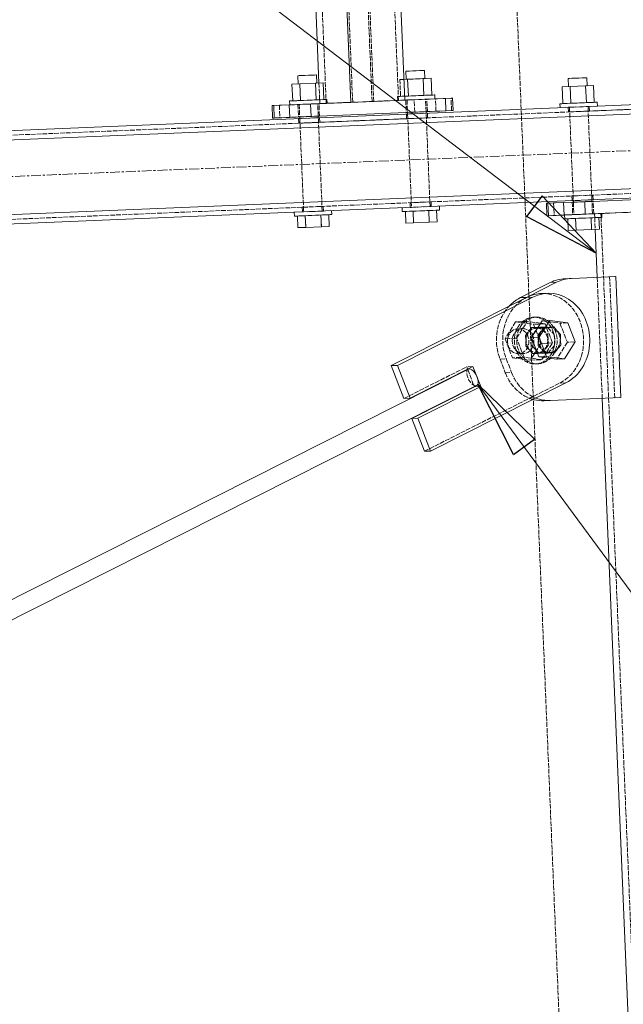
# Model space of a CAD drawing. Header units: millimetres. Extents: x -15129 to 9171, y -18789 to 5877.
# Tile 117 of 256: x -10274 to -9887, y -5830 to -5197. Entities that reach past the tile are written whole.
import ezdxf

# ---------------------------------------------------------------- set-up
doc = ezdxf.new("R2010")
doc.units = ezdxf.units.MM
doc.linetypes.add('ACAD_ISO02W100', pattern=[15, 12, -3])
doc.linetypes.add('CENTER', pattern=[50.8, 31.75, -6.35, 6.35, -6.35])
for name, color, linetype in [('AS_Belki', 145, 'Continuous'), ('AS_Blachy', 30, 'Continuous'), ('AS_DIM_ON', 7, 'Continuous'), ('AS_Sciany betonowe', 252, 'Continuous'), ('AS_Sruby', 9, 'Continuous')]:
    doc.layers.add(name, color=color, linetype=linetype)

msp = doc.modelspace()

# ---------------------------------------------------------------- linework, layer by layer
at = {"color": 7, "lineweight": 13}
msp.add_line((-9903.95, -5347.42), (-10263.13, -5073.22), dxfattribs=at)
at = {"color": 5, "linetype": 'CENTER', "lineweight": 13, "ltscale": 0.2}
msp.add_line((-13078.55, -5414.84, 76020), (-9700.86, -5273.96, 38010), dxfattribs=at)
at = {"color": 0, "linetype": 'ByBlock', "lineweight": -2}
for p, q in [((-9938.64, -5310.45), (-9948.75, -5323.7)), ((-9938.64, -5310.45), (-9903.95, -5347.42)), ((-9903.95, -5347.42), (-9948.75, -5323.7))]:
    msp.add_line(p, q, dxfattribs=at)
at = {"layer": 'AS_Belki', "color": 145, "linetype": 'Continuous', "lineweight": 13, "ltscale": 0.25}
for p, q in [((-10061.33, -5250.46), (-10143.56, -3278.5)), ((-10026.72, -5249.01), (-10108.95, -3277.05)), ((-10163.13, -3289.32), (-10081.87, -5238)), ((-11859.2, -5334.45), (-9803.24, -5248.7)), ((-9796.99, -5254.44), (-11864.95, -5340.69)), ((-11862.95, -5388.65), (-9794.99, -5302.4)), ((-11856.7, -5394.4), (-9800.73, -5308.65)), ((-9906.61, -5313.06), (-9905.91, -5313.03)), ((-9904.6, -5331.99), (-9903.31, -5362.84)), ((-9985.48, -5421.53), (-10788.33, -5826.72)), ((-10773.85, -5832.57), (-9981.23, -5432.54)), ((-9900.07, -5440.55), (-9870.47, -6150.47))]:
    msp.add_line(p, q, dxfattribs=at)
at = {"layer": 'AS_Belki', "color": 84, "linetype": 'ACAD_ISO02W100', "lineweight": 13, "ltscale": 0.25}
for p, q in [((-10060.24, -5250.41), (-10142.46, -3278.45)), ((-10047.8, -5249.89), (-10130.03, -3277.93)), ((-10046.71, -5249.84), (-10128.93, -3277.89)), ((-10030.82, -5249.18), (-10113.05, -3277.23)), ((-10159.03, -3289.15), (-10077.33, -5248.62)), ((-10081.87, -5238), (-10081.42, -5248.79)), ((-10081.42, -5248.79), (-10081.32, -5251.29)), ((-10081.32, -5251.29), (-10060.24, -5250.41)), ((-10077.33, -5248.62), (-10077.22, -5251.12)), ((-10046.71, -5249.84), (-10077.22, -5251.12)), ((-10076.73, -5251.1), (-10077.22, -5251.12)), ((-10076.66, -5251.09), (-10061.33, -5250.46)), ((-10047.8, -5249.89), (-10026.72, -5249.01)), ((-9921.92, -5253.65), (-9921.11, -5253.61)), ((-9921.92, -5253.65), (-9921.22, -5253.62)), ((-9921.92, -5253.65), (-9921.8, -5256.64)), ((-9921.22, -5253.62), (-9916.98, -5253.44)), ((-9918.53, -5253.51), (-9918.66, -5253.51)), ((-9918.15, -5253.49), (-9918.53, -5253.51)), ((-9916.85, -5256.44), (-9847.63, -5253.55)), ((-9914.37, -5253.33), (-9914.4, -5253.33)), ((-9914.37, -5253.33), (-9913.35, -5253.29)), ((-9913.35, -5253.29), (-9912.41, -5253.25)), ((-9910.4, -5253.17), (-9912.41, -5253.25)), ((-9909.26, -5253.12), (-9910.4, -5253.17)), ((-9909.11, -5253.11), (-9909.22, -5253.12)), ((-9908.41, -5253.08), (-9909.11, -5253.11)), ((-9908.28, -5256.08), (-9908.41, -5253.08)), ((-9908.28, -5256.08), (-9852.57, -5253.76)), ((-10082.3, -5260.34), (-10086.44, -5260.51)), ((-10084.75, -5260.44), (-10081.49, -5260.3)), ((-10082.19, -5260.33), (-10082.3, -5260.34)), ((-10081.49, -5260.3), (-10082.19, -5260.33)), ((-10081.36, -5263.3), (-10081.49, -5260.3)), ((-10025.08, -5257.95), (-10025.78, -5257.98)), ((-10025.78, -5257.98), (-10024.97, -5257.95)), ((-10025.78, -5257.98), (-10025.66, -5260.98)), ((-10020.83, -5257.77), (-10025.08, -5257.95)), ((-10020.71, -5260.77), (-9916.85, -5256.44)), ((-10013.08, -5257.45), (-10017.21, -5257.62)), ((-10015.53, -5257.55), (-10012.27, -5257.42)), ((-10012.97, -5257.44), (-10013.08, -5257.45)), ((-10012.97, -5257.44), (-10012.27, -5257.42)), ((-10012.14, -5260.41), (-10012.27, -5257.42)), ((-9918.54, -5256.51), (-9921.8, -5256.64)), ((-9921.8, -5256.64), (-9921.1, -5256.62)), ((-9916.85, -5256.44), (-9921.1, -5256.62)), ((-9908.28, -5256.08), (-9918.54, -5256.51)), ((-9916.85, -5256.44), (-9911.54, -5256.22)), ((-9909.1, -5256.12), (-9913.23, -5256.29)), ((-9911.54, -5256.22), (-9908.28, -5256.08)), ((-9909.1, -5256.12), (-9908.98, -5256.11)), ((-11859.08, -5337.45), (-10089.93, -5263.66)), ((-10095, -5260.87), (-10094.19, -5260.83)), ((-10094.3, -5260.84), (-10095, -5260.87)), ((-10095, -5260.87), (-10094.88, -5263.86)), ((-10094.18, -5263.83), (-10094.88, -5263.86)), ((-10094.06, -5263.83), (-10094.88, -5263.86)), ((-10090.06, -5260.66), (-10094.3, -5260.84)), ((-10089.93, -5263.66), (-10094.18, -5263.83)), ((-10084.62, -5263.44), (-10094.06, -5263.83)), ((-10089.93, -5263.66), (-10012.96, -5260.45)), ((-10084.62, -5263.44), (-10089.93, -5263.66)), ((-10089.93, -5263.66), (-10086.31, -5263.51)), ((-10081.36, -5263.3), (-10084.62, -5263.44)), ((-10082.18, -5263.33), (-10084.62, -5263.44)), ((-10082.18, -5263.33), (-10082.06, -5263.33)), ((-10081.36, -5263.3), (-10082.06, -5263.33)), ((-10081.36, -5263.3), (-10024.84, -5260.94)), ((-10024.84, -5260.94), (-10025.66, -5260.98)), ((-10024.96, -5260.95), (-10025.66, -5260.98)), ((-10024.96, -5260.95), (-10020.71, -5260.77)), ((-10024.84, -5260.94), (-10022.4, -5260.84)), ((-10022.4, -5260.84), (-10020.71, -5260.77)), ((-10012.96, -5260.45), (-10017.09, -5260.62)), ((-10012.14, -5260.41), (-10015.4, -5260.55)), ((-10012.96, -5260.45), (-10012.84, -5260.44)), ((-10012.14, -5260.41), (-10012.84, -5260.44)), ((-11856.83, -5391.4), (-9800.86, -5305.65)), ((-9918.73, -5310.56), (-9919.55, -5310.6)), ((-9918.85, -5310.57), (-9919.55, -5310.6)), ((-9919.55, -5310.6), (-9919.42, -5313.6)), ((-9918.85, -5310.57), (-9914.6, -5310.39)), ((-9906.85, -5310.07), (-9910.98, -5310.24)), ((-9906.03, -5310.03), (-9906.85, -5310.07)), ((-9906.73, -5310.06), (-9906.85, -5310.07)), ((-9906.73, -5310.06), (-9906.03, -5310.03)), ((-9905.91, -5313.03), (-9906.03, -5310.03)), ((-10023.41, -5314.93), (-10022.71, -5314.9)), ((-10022.59, -5314.9), (-10023.41, -5314.93)), ((-10023.41, -5314.93), (-10023.28, -5317.93)), ((-10022.71, -5314.9), (-10018.46, -5314.72)), ((-10022.59, -5314.9), (-10010.71, -5314.4)), ((-10010.71, -5314.4), (-10014.84, -5314.57)), ((-10009.89, -5314.37), (-10010.71, -5314.4)), ((-10010.59, -5314.4), (-10010.71, -5314.4)), ((-10009.89, -5314.37), (-10010.59, -5314.4)), ((-10009.77, -5317.36), (-10009.89, -5314.37)), ((-9918.61, -5313.56), (-9919.42, -5313.6)), ((-9919.42, -5313.6), (-9918.72, -5313.57)), ((-9914.48, -5313.39), (-9918.72, -5313.57)), ((-9906.72, -5313.07), (-9910.85, -5313.24)), ((-9909.17, -5313.17), (-9905.91, -5313.03)), ((-9906.72, -5313.07), (-9906.61, -5313.06)), ((-10091.81, -5317.78), (-10092.63, -5317.82)), ((-10092.63, -5317.82), (-10091.93, -5317.79)), ((-10092.63, -5317.82), (-10092.5, -5320.81)), ((-10091.69, -5320.78), (-10092.5, -5320.81)), ((-10092.5, -5320.81), (-10091.8, -5320.79)), ((-10091.93, -5317.79), (-10087.68, -5317.61)), ((-10091.8, -5320.79), (-10087.56, -5320.61)), ((-10089.24, -5320.68), (-10088.9, -5320.66)), ((-10087.56, -5320.61), (-10083.94, -5320.46)), ((-10079.93, -5317.29), (-10084.06, -5317.46)), ((-10083.94, -5320.46), (-10082.19, -5320.38)), ((-10078.99, -5320.25), (-10082.25, -5320.39)), ((-10079.93, -5317.29), (-10079.11, -5317.25)), ((-10079.81, -5317.28), (-10079.93, -5317.29)), ((-10079.11, -5317.25), (-10079.81, -5317.28)), ((-10079.8, -5320.28), (-10079.69, -5320.28)), ((-10079.69, -5320.28), (-10078.99, -5320.25)), ((-10078.99, -5320.25), (-10079.11, -5317.25)), ((-10022.47, -5317.89), (-10023.28, -5317.93)), ((-10023.28, -5317.93), (-10022.58, -5317.9)), ((-10022.58, -5317.9), (-10018.33, -5317.72)), ((-10010.58, -5317.4), (-10014.71, -5317.57)), ((-10009.77, -5317.36), (-10013.03, -5317.5)), ((-10010.58, -5317.4), (-10010.47, -5317.39)), ((-10010.47, -5317.39), (-10009.77, -5317.36)), ((-9883.93, -5321.12), (-9905.01, -5322)), ((-9901.54, -5321.86), (-9905.01, -5322)), ((-9905.01, -5322), (-9904.91, -5324.5)), ((-9900.92, -5321.83), (-9900.81, -5324.33)), ((-9904.91, -5324.5), (-9904.6, -5331.99)), ((-9900.81, -5324.33), (-9861.43, -6268.84)), ((-9903.31, -5362.84), (-9900.07, -5440.55))]:
    msp.add_line(p, q, dxfattribs=at)
at = {"layer": 'AS_Belki', "color": 84, "linetype": 'ACAD_ISO02W100', "lineweight": 13, "ltscale": 0.25, "extrusion": (-0.789622, -0.398516, 0.466564)}
msp.add_arc((346.85, -5299.15, 10045.84), 6, 168.0535, 348.0535, dxfattribs=at)
at = {"layer": 'AS_Belki', "color": 145, "linetype": 'Continuous', "lineweight": 13, "ltscale": 0.25, "extrusion": (-0.789622, -0.398516, 0.466564)}
msp.add_arc((346.85, -5299.15, 10045.84), 6, 348.0535, 168.0535, dxfattribs=at)
at = {"layer": 'AS_Blachy', "color": 145, "linetype": 'Continuous', "lineweight": 13, "ltscale": 0.25}
for p, q in [((-10107.26, -5252.37), (-10111.92, -5252.56)), ((-10111.92, -5252.56), (-10110.92, -5252.52)), ((-10111.92, -5252.56), (-10111.59, -5260.56)), ((-10110.92, -5252.52), (-10100.93, -5252.11)), ((-10110.92, -5252.52), (-10110.59, -5260.52)), ((-10107.26, -5252.37), (-10100.59, -5252.09)), ((-10100.93, -5252.11), (-10094.86, -5251.85)), ((-10100.93, -5252.11), (-10100.6, -5260.1)), ((-10095.38, -5251.87), (-10094.56, -5251.84)), ((-10095.38, -5251.87), (-10094.68, -5251.85)), ((-10094.86, -5251.85), (-10087.28, -5251.54)), ((-10094.68, -5251.85), (-10090.43, -5251.67)), ((-10090.43, -5251.67), (-10085.12, -5251.45)), ((-10087.28, -5251.54), (-10000.75, -5247.93)), ((-10087.28, -5251.54), (-10086.95, -5259.53)), ((-10081.86, -5251.31), (-10085.12, -5251.45)), ((-10082.68, -5251.34), (-10082.56, -5251.34)), ((-10082.56, -5251.34), (-10081.86, -5251.31)), ((-10025.34, -5248.95), (-10026.16, -5248.99)), ((-10025.46, -5248.96), (-10026.16, -5248.99)), ((-10025.46, -5248.96), (-10021.21, -5248.78)), ((-10021.21, -5248.78), (-10015.9, -5248.56)), ((-10012.64, -5248.42), (-10015.9, -5248.56)), ((-10013.34, -5248.45), (-10013.46, -5248.46)), ((-10012.64, -5248.42), (-10013.34, -5248.45)), ((-10007.09, -5248.19), (-10007.3, -5248.2)), ((-9997.1, -5247.78), (-10007.09, -5248.19)), ((-9996.1, -5247.73), (-10000.75, -5247.93)), ((-10000.42, -5255.92), (-10000.75, -5247.93)), ((-9995.77, -5255.73), (-9996.1, -5247.73)), ((-10110.59, -5260.52), (-10100.6, -5260.1)), ((-10100.6, -5260.1), (-10094.53, -5259.85)), ((-10094.53, -5259.85), (-10089.95, -5259.66)), ((-10089.95, -5259.66), (-10086.95, -5259.53)), ((-10086.95, -5259.53), (-10000.42, -5255.92)), ((-10000.42, -5255.92), (-9995.77, -5255.73)), ((-10111.59, -5260.56), (-10110.59, -5260.52)), ((-9931.27, -5315.09), (-9935.92, -5315.28)), ((-9935.92, -5315.28), (-9934.92, -5315.24)), ((-9935.92, -5315.28), (-9935.59, -5323.28)), ((-9934.92, -5315.24), (-9924.93, -5314.83)), ((-9934.92, -5315.24), (-9934.59, -5323.24)), ((-9918.57, -5314.56), (-9931.27, -5315.09)), ((-9924.93, -5314.83), (-9918.87, -5314.57)), ((-9924.93, -5314.83), (-9924.6, -5322.82)), ((-9918.57, -5314.56), (-9919.38, -5314.59)), ((-9918.68, -5314.57), (-9919.38, -5314.59)), ((-9918.87, -5314.57), (-9911.28, -5314.26)), ((-9918.68, -5314.57), (-9914.43, -5314.39)), ((-9909.13, -5314.17), (-9914.43, -5314.39)), ((-9849.34, -5311.67), (-9911.28, -5314.26)), ((-9911.28, -5314.26), (-9910.95, -5322.25)), ((-9905.87, -5314.03), (-9909.13, -5314.17)), ((-9906.68, -5314.07), (-9906.57, -5314.06)), ((-9905.87, -5314.03), (-9906.57, -5314.06)), ((-9935.59, -5323.28), (-9934.59, -5323.24)), ((-9934.59, -5323.24), (-9924.6, -5322.82)), ((-9924.6, -5322.82), (-9918.53, -5322.57)), ((-9918.53, -5322.57), (-9913.95, -5322.38)), ((-9913.95, -5322.38), (-9910.95, -5322.25)), ((-9910.95, -5322.25), (-9824.42, -5318.64)), ((-9933.42, -5366.17), (-9952.63, -5375.87)), ((-9929.41, -5366.01), (-9948.62, -5375.7)), ((-9933.42, -5366.17), (-9929.41, -5366.01)), ((-9891.31, -5362.34), (-9924.03, -5363.71)), ((-9924.03, -5363.71), (-9920.02, -5363.54)), ((-9888.07, -5440.05), (-9891.31, -5362.34)), ((-9934.74, -5373.05), (-9938.74, -5373.22)), ((-9948.62, -5375.7), (-10035.48, -5419.54)), ((-10031.47, -5419.37), (-9944.61, -5375.53)), ((-9948.62, -5375.7), (-9952.63, -5375.87)), ((-9944.61, -5375.53), (-9948.62, -5375.7)), ((-10035.48, -5419.54), (-10031.47, -5419.37)), ((-10035.48, -5419.54), (-10027.32, -5440.63)), ((-10031.47, -5419.37), (-10023.32, -5440.46)), ((-10023.32, -5440.46), (-9983.04, -5420.13)), ((-9986.45, -5421.85), (-9986.4, -5422)), ((-9983.04, -5420.13), (-9980.54, -5426.6)), ((-10010.2, -5474.39), (-9923.34, -5430.55)), ((-9980.3, -5427.23), (-9978.08, -5432.97)), ((-9982.09, -5433.14), (-10022.36, -5453.46)), ((-9978.08, -5432.97), (-10018.35, -5453.3)), ((-9982.14, -5433), (-9982.09, -5433.14)), ((-9982.09, -5433.14), (-9978.08, -5432.97)), ((-10027.32, -5440.63), (-10023.32, -5440.46)), ((-9937.35, -5442.1), (-9933.35, -5441.93)), ((-9933.35, -5441.93), (-9888.07, -5440.05)), ((-10018.35, -5453.3), (-10022.36, -5453.46)), ((-10022.36, -5453.46), (-10014.2, -5474.55)), ((-10018.35, -5453.3), (-10010.2, -5474.39)), ((-10014.2, -5474.55), (-10010.2, -5474.39))]:
    msp.add_line(p, q, dxfattribs=at)
at = {"layer": 'AS_Blachy', "color": 84, "linetype": 'ACAD_ISO02W100', "lineweight": 13, "ltscale": 0.25}
for p, q in [((-10107.26, -5252.37), (-10106.93, -5260.36)), ((-10077.22, -5251.12), (-10100.59, -5252.09)), ((-10095.38, -5251.87), (-10095.04, -5259.87)), ((-10092.12, -5251.74), (-10094.56, -5251.84)), ((-10092.12, -5251.74), (-10090.43, -5251.67)), ((-10086.81, -5251.52), (-10082.68, -5251.34)), ((-10081.53, -5259.3), (-10081.86, -5251.31)), ((-10030.82, -5249.18), (-10031.36, -5249.2)), ((-10020.74, -5248.76), (-10026.72, -5249.01)), ((-10026.16, -5248.99), (-10025.82, -5256.98)), ((-10022.9, -5248.85), (-10025.34, -5248.95)), ((-10017.59, -5248.63), (-10022.9, -5248.85)), ((-10020.74, -5248.76), (-10013.16, -5248.44)), ((-10020.4, -5256.75), (-10020.74, -5248.76)), ((-10013.46, -5248.46), (-10017.59, -5248.63)), ((-10007.3, -5248.2), (-10013.16, -5248.44)), ((-10012.31, -5256.42), (-10012.64, -5248.42)), ((-10006.76, -5256.19), (-10007.09, -5248.19)), ((-9997.1, -5247.78), (-9995.96, -5247.73)), ((-9996.76, -5255.77), (-9997.1, -5247.78)), ((-9996.1, -5247.73), (-9995.96, -5247.73)), ((-10106.93, -5260.36), (-10086.95, -5259.53)), ((-10095.04, -5259.87), (-10094.23, -5259.83)), ((-10094.35, -5259.84), (-10095.04, -5259.87)), ((-10094.35, -5259.84), (-10090.1, -5259.66)), ((-10091.79, -5259.73), (-10094.23, -5259.83)), ((-10091.79, -5259.73), (-10086.48, -5259.51)), ((-10084.79, -5259.44), (-10090.1, -5259.66)), ((-10086.48, -5259.51), (-10082.34, -5259.34)), ((-10084.79, -5259.44), (-10081.53, -5259.3)), ((-10082.34, -5259.34), (-10082.23, -5259.33)), ((-10081.53, -5259.3), (-10082.23, -5259.33)), ((-10025.82, -5256.98), (-10025.12, -5256.95)), ((-10025.82, -5256.98), (-10025.01, -5256.95)), ((-10025.12, -5256.95), (-10020.88, -5256.77)), ((-10022.56, -5256.84), (-10025.01, -5256.95)), ((-10022.56, -5256.84), (-10017.26, -5256.62)), ((-10015.57, -5256.55), (-10020.88, -5256.77)), ((-10012.82, -5256.44), (-10020.4, -5256.75)), ((-10017.26, -5256.62), (-10013.12, -5256.45)), ((-10015.57, -5256.55), (-10012.31, -5256.42)), ((-10013.12, -5256.45), (-10013.01, -5256.45)), ((-10013.01, -5256.45), (-10012.31, -5256.42)), ((-10006.76, -5256.19), (-10012.82, -5256.44)), ((-9996.76, -5255.77), (-10006.76, -5256.19)), ((-9995.77, -5255.73), (-9996.76, -5255.77)), ((-10106.93, -5260.36), (-10111.59, -5260.56)), ((-9931.27, -5315.09), (-9930.93, -5323.08)), ((-9919.38, -5314.59), (-9919.05, -5322.59)), ((-9911.28, -5314.26), (-9918.57, -5314.56)), ((-9916.12, -5314.46), (-9918.57, -5314.56)), ((-9916.12, -5314.46), (-9910.81, -5314.24)), ((-9910.81, -5314.24), (-9906.68, -5314.07)), ((-9905.53, -5322.02), (-9905.87, -5314.03)), ((-9935.59, -5323.28), (-9930.93, -5323.08)), ((-9930.93, -5323.08), (-9924.18, -5322.8)), ((-9918.35, -5322.56), (-9919.05, -5322.59)), ((-9918.35, -5322.56), (-9914.1, -5322.38)), ((-9918.23, -5322.55), (-9915.79, -5322.45)), ((-9915.94, -5322.46), (-9910.95, -5322.25)), ((-9915.79, -5322.45), (-9910.48, -5322.23)), ((-9914.1, -5322.38), (-9908.79, -5322.16)), ((-9910.48, -5322.23), (-9906.35, -5322.06)), ((-9905.53, -5322.02), (-9908.79, -5322.16)), ((-9906.35, -5322.06), (-9906.23, -5322.05)), ((-9905.53, -5322.02), (-9906.23, -5322.05)), ((-9895.31, -5362.51), (-9891.31, -5362.34)), ((-9892.07, -5440.21), (-9895.31, -5362.51)), ((-9945.18, -5395.12), (-9949.27, -5400.08)), ((-9941.93, -5395.87), (-9945.26, -5399.91)), ((-9941.36, -5394.96), (-9945.18, -5395.12)), ((-9945.18, -5395.12), (-9941.41, -5395.05)), ((-9941.17, -5394.96), (-9941.93, -5395.87)), ((-9941.41, -5395.05), (-9941.25, -5395.04)), ((-9941.17, -5394.96), (-9941.36, -5394.96)), ((-9941.26, -5399.74), (-9937.17, -5394.79)), ((-9941.25, -5395.04), (-9939.22, -5395)), ((-9937.17, -5394.79), (-9941.17, -5394.96)), ((-9941.17, -5394.96), (-9937.24, -5394.88)), ((-9939.22, -5395), (-9939, -5395.25)), ((-9939, -5395.25), (-9938.24, -5396.09)), ((-9938.24, -5396.09), (-9934.88, -5399.79)), ((-9937.24, -5394.88), (-9935.21, -5394.84)), ((-9931.21, -5394.67), (-9937.17, -5394.79)), ((-9935.21, -5394.84), (-9934.99, -5395.08)), ((-9934.99, -5395.08), (-9930.87, -5399.62)), ((-9926.87, -5399.45), (-9931.21, -5394.67)), ((-9949.27, -5400.08), (-9949.1, -5406.96)), ((-9945.26, -5399.91), (-9945.2, -5402.27)), ((-9945.23, -5401.11), (-9945.26, -5399.91)), ((-9945.2, -5402.27), (-9945.09, -5406.8)), ((-9941.08, -5406.63), (-9941.26, -5399.74)), ((-9934.88, -5399.79), (-9934.71, -5406.68)), ((-9930.87, -5399.62), (-9930.7, -5406.51)), ((-9926.69, -5406.34), (-9926.87, -5399.45)), ((-9949.1, -5406.96), (-9944.76, -5411.75)), ((-9945.09, -5406.8), (-9940.75, -5411.58)), ((-9942.24, -5409.94), (-9945.09, -5406.8)), ((-9944.76, -5411.75), (-9938.8, -5411.63)), ((-9940.75, -5411.58), (-9942.24, -5409.94)), ((-9936.74, -5411.41), (-9941.08, -5406.63)), ((-9934.79, -5411.46), (-9940.75, -5411.58)), ((-9938.8, -5411.63), (-9934.79, -5411.46)), ((-9938.72, -5411.54), (-9938.8, -5411.63)), ((-9938.47, -5411.23), (-9938.72, -5411.54)), ((-9934.71, -5406.68), (-9938.47, -5411.23)), ((-9930.78, -5411.29), (-9936.74, -5411.41)), ((-9934.79, -5411.46), (-9930.78, -5411.29)), ((-9934.72, -5411.37), (-9934.79, -5411.46)), ((-9930.7, -5406.51), (-9934.72, -5411.37)), ((-9930.78, -5411.29), (-9926.69, -5406.34)), ((-9965.68, -5415.33), (-9961.67, -5415.16)), ((-9965.68, -5415.33), (-9962.29, -5424.08)), ((-9961.67, -5415.16), (-9958.29, -5423.92)), ((-10027.32, -5440.63), (-9987.05, -5420.3)), ((-9983.04, -5420.13), (-9987.05, -5420.3)), ((-9987.05, -5420.3), (-9986.45, -5421.85)), ((-9986.4, -5422), (-9982.14, -5433)), ((-9962.29, -5424.08), (-9958.29, -5423.92)), ((-10014.2, -5474.55), (-9927.34, -5430.72)), ((-9980.54, -5426.6), (-9980.3, -5427.23)), ((-9927.34, -5430.72), (-9923.34, -5430.55)), ((-9937.35, -5442.1), (-9933.35, -5441.93)), ((-9892.07, -5440.21), (-9888.07, -5440.05))]:
    msp.add_line(p, q, dxfattribs=at)
at = {"layer": 'AS_Blachy', "color": 145, "linetype": 'Continuous', "lineweight": 13, "ltscale": 0.25, "extrusion": (0.500767, 0.020866, 0.865331)}
for centre, start, end in [((-4975.9, 8773.35, -5081.55), 0.002, 21.42585), ((-4975.9, 8769.88, -5079.54), 0.002, 21.42585), ((-4984.79, 8786.84, -5089.36), 358.92585, 21.42585), ((-4984.79, 8783.37, -5087.35), 201.42585, 21.42585), ((-4984.79, 8790.31, -5091.37), 21.42585, 38.15722), ((-4993.67, 8787.69, -5089.85), 165.48966, 180.002), ((-4993.67, 8784.23, -5087.84), 159.60958, 180.002)]:
    msp.add_arc(centre, 30, start, end, dxfattribs=at)
at = {"layer": 'AS_Blachy', "color": 84, "linetype": 'ACAD_ISO02W100', "lineweight": 13, "ltscale": 0.25, "extrusion": (0.500767, 0.020866, 0.865331)}
for centre, start, end in [((-4984.79, 8786.84, -5089.36), 201.42585, 358.92585), ((-4984.79, 8786.84, -5089.36), 21.42585, 111.42585), ((-4984.79, 8790.31, -5091.37), 38.15722, 111.42585), ((-4993.67, 8787.69, -5089.85), 111.42585, 165.48966), ((-4993.67, 8784.23, -5087.84), 111.42585, 159.60958)]:
    msp.add_arc(centre, 30, start, end, dxfattribs=at)
at = {"layer": 'AS_DIM_ON', "color": 0, "linetype": 'ByBlock', "lineweight": -2}
for p, q in [((-9957.03, -5476.65, 38448.29), (-9979.98, -5431.45, 38448.29)), ((-9979.98, -5431.45, 38448.29), (-9943.61, -5466.76, 38448.29)), ((-9957.03, -5476.65, 38448.29), (-9943.61, -5466.76, 38448.29))]:
    msp.add_line(p, q, dxfattribs=at)
at = {"layer": 'AS_DIM_ON', "color": 7, "lineweight": 13}
msp.add_line((-9979.98, -5431.45), (-8992.1, -6772.03), dxfattribs=at)
at = {"layer": 'AS_Sciany betonowe', "color": 145, "linetype": 'ACAD_ISO02W100', "lineweight": 13, "ltscale": 0.25}
for p, q in [((-9952.09, -5254.91), (-10035.13, -3264.97)), ((-9947.16, -5373.11), (-9949.59, -5314.85)), ((-9914.59, -6153.58), (-9944.32, -5441.14))]:
    msp.add_line(p, q, dxfattribs=at)
at = {"layer": 'AS_Sciany betonowe', "color": 84, "linetype": 'ACAD_ISO02W100', "lineweight": 13, "ltscale": 0.25}
for p, q in [((-9949.59, -5314.85), (-9952.09, -5254.91)), ((-9944.32, -5441.14), (-9947.16, -5373.11)), ((-9947.16, -5373.11), (-9947.06, -5375.31)), ((-9946.15, -5397.11), (-9946.12, -5398.05)), ((-9945.66, -5408.93), (-9945.62, -5409.95)), ((-9944.33, -5440.76), (-9944.32, -5441.14))]:
    msp.add_line(p, q, dxfattribs=at)
at = {"layer": 'AS_Sruby', "color": 145, "linetype": 'Continuous', "lineweight": 13, "ltscale": 0.25}
for p, q in [((-10094.58, -5233.33), (-10095.34, -5233.36)), ((-10095.34, -5233.36), (-10095.12, -5238.55)), ((-10093.04, -5233.26), (-10094.58, -5233.33)), ((-10090.94, -5233.17), (-10093.04, -5233.26)), ((-10088.61, -5233.08), (-10090.94, -5233.17)), ((-10086.4, -5232.98), (-10088.61, -5233.08)), ((-10084.64, -5232.91), (-10086.4, -5232.98)), ((-10083.6, -5232.87), (-10084.64, -5232.91)), ((-10083.45, -5232.86), (-10083.6, -5232.87)), ((-10083.23, -5238.06), (-10083.45, -5232.86)), ((-10025.36, -5230.44), (-10026.11, -5230.47)), ((-10026.11, -5230.47), (-10025.9, -5235.66)), ((-10023.82, -5230.37), (-10025.36, -5230.44)), ((-10021.72, -5230.29), (-10023.82, -5230.37)), ((-10019.39, -5230.19), (-10021.72, -5230.29)), ((-10017.17, -5230.1), (-10019.39, -5230.19)), ((-10015.41, -5230.02), (-10017.17, -5230.1)), ((-10014.38, -5229.98), (-10015.41, -5230.02)), ((-10009.95, -5235), (-10014.95, -5235.21)), ((-10014.23, -5229.97), (-10014.38, -5229.98)), ((-10014.01, -5235.17), (-10014.23, -5229.97)), ((-10009.5, -5245.79), (-10009.95, -5235)), ((-9919.59, -5235.03), (-9921.13, -5235.1)), ((-9917.49, -5234.95), (-9919.59, -5235.03)), ((-9915.15, -5234.85), (-9917.49, -5234.95)), ((-9912.94, -5234.76), (-9915.15, -5234.85)), ((-9911.18, -5234.68), (-9912.94, -5234.76)), ((-9910.15, -5234.64), (-9911.18, -5234.68)), ((-9909.99, -5234.63), (-9910.15, -5234.64)), ((-9909.78, -5239.83), (-9909.99, -5234.63)), ((-10094.18, -5238.51), (-10099.18, -5238.72)), ((-10099.18, -5238.72), (-10098.73, -5249.51)), ((-10084.17, -5238.1), (-10094.18, -5238.51)), ((-10094.18, -5238.51), (-10093.73, -5249.3)), ((-10079.17, -5237.89), (-10084.17, -5238.1)), ((-10084.17, -5238.1), (-10083.72, -5248.89)), ((-10083.39, -5238.06), (-10083.23, -5238.06)), ((-10078.72, -5248.68), (-10079.17, -5237.89)), ((-10024.96, -5235.63), (-10027.28, -5235.72)), ((-10025.15, -5235.63), (-10025.9, -5235.66)), ((-10023.6, -5235.57), (-10025.15, -5235.63)), ((-10014.95, -5235.21), (-10024.96, -5235.63)), ((-10024.96, -5235.63), (-10024.51, -5246.42)), ((-10021.51, -5235.48), (-10023.6, -5235.57)), ((-10019.17, -5235.38), (-10021.51, -5235.48)), ((-10016.96, -5235.29), (-10019.17, -5235.38)), ((-10015.2, -5235.22), (-10016.96, -5235.29)), ((-10014.16, -5235.18), (-10015.2, -5235.22)), ((-10014.95, -5235.21), (-10014.5, -5246)), ((-10014.16, -5235.18), (-10014.01, -5235.17)), ((-9920.72, -5240.29), (-9925.73, -5240.49)), ((-9925.73, -5240.49), (-9925.28, -5251.29)), ((-9921.13, -5235.1), (-9921.88, -5235.13)), ((-9921.88, -5235.13), (-9921.66, -5240.33)), ((-9910.72, -5239.87), (-9920.72, -5240.29)), ((-9920.27, -5251.08), (-9920.72, -5240.29)), ((-9905.71, -5239.66), (-9910.72, -5239.87)), ((-9910.27, -5250.66), (-9910.72, -5239.87)), ((-9905.26, -5250.45), (-9905.71, -5239.66)), ((-10026.83, -5246.51), (-10026.8, -5246.51)), ((-10026.8, -5246.51), (-10024.81, -5246.43)), ((-10024.81, -5246.43), (-10022.61, -5246.34)), ((-10022.61, -5246.34), (-10020.29, -5246.24)), ((-10020.29, -5246.24), (-10017.94, -5246.14)), ((-10017.94, -5246.14), (-10015.65, -5246.05)), ((-10015.65, -5246.05), (-10013.51, -5245.96)), ((-10013.51, -5245.96), (-10011.6, -5245.88)), ((-10011.6, -5245.88), (-10009.99, -5245.81)), ((-10009.99, -5245.81), (-10008.75, -5245.76)), ((-10008.75, -5245.76), (-10007.92, -5245.72)), ((-10007.92, -5245.72), (-10007.54, -5245.71)), ((-10007.44, -5248.21), (-10007.54, -5245.71)), ((-10100.69, -5249.59), (-10100.59, -5252.09)), ((-10100.61, -5249.59), (-10100.69, -5249.59)), ((-10100.61, -5249.59), (-10100.08, -5249.57)), ((-10100.59, -5252.09), (-10100.51, -5252.09)), ((-10100.51, -5252.09), (-10099.97, -5252.07)), ((-10100.08, -5249.57), (-10099.11, -5249.53)), ((-10099.97, -5252.07), (-10099, -5252.03)), ((-10099.11, -5249.53), (-10097.74, -5249.47)), ((-10099, -5252.03), (-10097.64, -5251.97)), ((-10097.74, -5249.47), (-10096.02, -5249.4)), ((-10097.64, -5251.97), (-10095.92, -5251.9)), ((-10096.02, -5249.4), (-10094.03, -5249.32)), ((-10095.92, -5251.9), (-10093.92, -5251.81)), ((-10094.03, -5249.32), (-10091.83, -5249.22)), ((-10093.92, -5251.81), (-10091.72, -5251.72)), ((-10091.83, -5249.22), (-10089.51, -5249.13)), ((-10091.72, -5251.72), (-10089.41, -5251.63)), ((-10089.51, -5249.13), (-10087.16, -5249.03)), ((-10089.41, -5251.63), (-10087.28, -5251.54)), ((-10087.16, -5249.03), (-10084.87, -5248.93)), ((-10084.87, -5248.93), (-10082.73, -5248.84)), ((-10082.73, -5248.84), (-10080.82, -5248.77)), ((-10080.82, -5248.77), (-10079.21, -5248.7)), ((-10079.21, -5248.7), (-10077.97, -5248.65)), ((-10077.97, -5248.65), (-10077.14, -5248.61)), ((-10077.14, -5248.61), (-10076.76, -5248.6)), ((-10077.04, -5251.11), (-10076.66, -5251.09)), ((-10076.66, -5251.09), (-10076.76, -5248.6)), ((-9927.16, -5251.36), (-9927.23, -5251.37)), ((-9927.23, -5251.37), (-9927.13, -5253.86)), ((-9927.16, -5251.36), (-9926.62, -5251.34)), ((-9926.62, -5251.34), (-9925.65, -5251.3)), ((-9925.65, -5251.3), (-9924.28, -5251.24)), ((-9924.28, -5251.24), (-9922.57, -5251.17)), ((-9922.57, -5251.17), (-9920.57, -5251.09)), ((-9920.57, -5251.09), (-9918.37, -5251)), ((-9918.37, -5251), (-9916.05, -5250.9)), ((-9916.05, -5250.9), (-9913.7, -5250.8)), ((-9913.7, -5250.8), (-9911.42, -5250.71)), ((-9911.42, -5250.71), (-9909.27, -5250.62)), ((-9909.27, -5250.62), (-9907.36, -5250.54)), ((-9907.36, -5250.54), (-9905.76, -5250.47)), ((-9905.76, -5250.47), (-9904.52, -5250.42)), ((-9903.69, -5250.38), (-9904.52, -5250.42)), ((-9903.31, -5250.37), (-9903.69, -5250.38)), ((-9903.2, -5252.87), (-9903.31, -5250.37)), ((-10094.23, -5259.83), (-10094.19, -5260.83)), ((-10082.3, -5260.34), (-10082.34, -5259.34)), ((-10025.01, -5256.95), (-10024.97, -5257.95)), ((-10013.08, -5257.45), (-10013.12, -5256.45)), ((-10004.46, -5319.64), (-10004.56, -5317.15)), ((-9918.61, -5313.56), (-9918.57, -5314.56)), ((-9906.68, -5314.07), (-9906.72, -5313.07)), ((-10097.71, -5321.03), (-10097.61, -5323.53)), ((-10097.53, -5323.53), (-10097.61, -5323.53)), ((-10097, -5323.5), (-10097.53, -5323.53)), ((-10096.03, -5323.46), (-10097, -5323.5)), ((-10094.66, -5323.41), (-10096.03, -5323.46)), ((-10095.65, -5323.45), (-10095.34, -5330.94)), ((-10092.94, -5323.33), (-10094.66, -5323.41)), ((-10090.94, -5323.25), (-10092.94, -5323.33)), ((-10088.75, -5323.16), (-10090.94, -5323.25)), ((-10090.65, -5323.24), (-10090.33, -5330.73)), ((-10086.43, -5323.06), (-10088.75, -5323.16)), ((-10084.08, -5322.97), (-10086.43, -5323.06)), ((-10081.79, -5322.87), (-10084.08, -5322.97)), ((-10079.65, -5322.78), (-10081.79, -5322.87)), ((-10080.64, -5322.82), (-10080.33, -5330.32)), ((-10077.74, -5322.7), (-10079.65, -5322.78)), ((-10076.13, -5322.63), (-10077.74, -5322.7)), ((-10076.13, -5322.63), (-10074.89, -5322.58)), ((-10075.32, -5330.11), (-10075.64, -5322.61)), ((-10074.89, -5322.58), (-10074.06, -5322.55)), ((-10074.06, -5322.55), (-10073.68, -5322.53)), ((-10073.68, -5322.53), (-10073.78, -5320.03)), ((-10028.49, -5318.14), (-10028.38, -5320.64)), ((-10028.31, -5320.64), (-10028.38, -5320.64)), ((-10027.77, -5320.62), (-10028.31, -5320.64)), ((-10026.8, -5320.58), (-10027.77, -5320.62)), ((-10025.43, -5320.52), (-10026.8, -5320.58)), ((-10026.43, -5320.56), (-10026.11, -5328.05)), ((-10023.72, -5320.45), (-10025.43, -5320.52)), ((-10021.72, -5320.36), (-10023.72, -5320.45)), ((-10019.52, -5320.27), (-10021.72, -5320.36)), ((-10021.42, -5320.35), (-10021.11, -5327.85)), ((-10017.2, -5320.18), (-10019.52, -5320.27)), ((-10014.86, -5320.08), (-10017.2, -5320.18)), ((-10012.57, -5319.98), (-10014.86, -5320.08)), ((-10010.43, -5319.89), (-10012.57, -5319.98)), ((-10011.42, -5319.93), (-10011.1, -5327.43)), ((-10008.51, -5319.81), (-10010.43, -5319.89)), ((-10006.91, -5319.75), (-10008.51, -5319.81)), ((-10006.91, -5319.75), (-10005.67, -5319.69)), ((-10006.1, -5327.22), (-10006.41, -5319.73)), ((-10005.67, -5319.69), (-10004.84, -5319.66)), ((-10004.84, -5319.66), (-10004.46, -5319.64)), ((-9924.25, -5322.81), (-9924.15, -5325.3)), ((-9900.22, -5324.31), (-9900.33, -5321.81)), ((-10026.11, -5328.05), (-10021.11, -5327.85)), ((-10021.11, -5327.85), (-10011.1, -5327.43)), ((-10011.1, -5327.43), (-10006.1, -5327.22)), ((-9924.15, -5325.3), (-9924.07, -5325.3)), ((-9923.54, -5325.28), (-9924.07, -5325.3)), ((-9922.57, -5325.24), (-9923.54, -5325.28)), ((-9921.2, -5325.18), (-9922.57, -5325.24)), ((-9922.19, -5325.22), (-9921.88, -5332.72)), ((-9919.48, -5325.11), (-9921.2, -5325.18)), ((-9917.49, -5325.03), (-9919.48, -5325.11)), ((-9915.29, -5324.93), (-9917.49, -5325.03)), ((-9916.88, -5332.51), (-9917.19, -5325.01)), ((-9912.97, -5324.84), (-9915.29, -5324.93)), ((-9910.62, -5324.74), (-9912.97, -5324.84)), ((-9908.33, -5324.64), (-9910.62, -5324.74)), ((-9906.19, -5324.55), (-9908.33, -5324.64)), ((-9906.87, -5332.09), (-9907.18, -5324.6)), ((-9904.28, -5324.47), (-9906.19, -5324.55)), ((-9902.67, -5324.41), (-9904.28, -5324.47)), ((-9901.43, -5324.36), (-9902.67, -5324.41)), ((-9901.87, -5331.88), (-9902.18, -5324.39)), ((-9900.6, -5324.32), (-9901.43, -5324.36)), ((-9900.22, -5324.31), (-9900.6, -5324.32)), ((-10095.34, -5330.94), (-10090.33, -5330.73)), ((-10090.33, -5330.73), (-10080.33, -5330.32)), ((-10080.33, -5330.32), (-10075.32, -5330.11)), ((-9921.88, -5332.72), (-9916.88, -5332.51)), ((-9916.88, -5332.51), (-9906.87, -5332.09)), ((-9906.87, -5332.09), (-9901.87, -5331.88)), ((-9938.72, -5390.78), (-9945.49, -5401.53)), ((-9940.49, -5401.32), (-9933.71, -5390.57)), ((-9933.71, -5390.57), (-9938.72, -5390.78)), ((-9922.19, -5392.09), (-9933.71, -5390.57)), ((-9917.45, -5404.35), (-9922.19, -5392.09)), ((-9945.49, -5401.53), (-9940.49, -5401.32)), ((-9945.49, -5401.53), (-9940.75, -5413.79)), ((-9935.74, -5413.58), (-9940.49, -5401.32)), ((-9924.23, -5415.1), (-9917.45, -5404.35)), ((-9935.74, -5413.58), (-9940.75, -5413.79)), ((-9940.75, -5413.79), (-9929.23, -5415.31)), ((-9924.23, -5415.1), (-9935.74, -5413.58)), ((-9929.23, -5415.31), (-9924.23, -5415.1))]:
    msp.add_line(p, q, dxfattribs=at)
at = {"layer": 'AS_Sruby', "color": 84, "linetype": 'ACAD_ISO02W100', "lineweight": 13, "ltscale": 0.25}
for p, q in [((-10095.18, -5233.35), (-10095.34, -5233.36)), ((-10083.45, -5232.86), (-10083.6, -5232.87)), ((-10025.96, -5230.46), (-10026.11, -5230.47)), ((-10014.23, -5229.97), (-10014.38, -5229.98)), ((-10009.95, -5235), (-10014.16, -5235.18)), ((-9909.99, -5234.63), (-9910.15, -5234.64)), ((-10095.12, -5238.55), (-10094.97, -5238.55)), ((-10027.28, -5235.72), (-10029.96, -5235.83)), ((-10029.96, -5235.83), (-10029.51, -5246.63)), ((-10025.9, -5235.66), (-10027.28, -5235.72)), ((-10025.9, -5235.66), (-10025.74, -5235.66)), ((-9921.73, -5235.12), (-9921.88, -5235.13)), ((-9921.66, -5240.33), (-9921.51, -5240.32)), ((-9909.93, -5239.84), (-9909.72, -5239.83)), ((-9909.72, -5239.83), (-9909.78, -5239.83)), ((-10031.47, -5246.71), (-10031.39, -5246.7)), ((-10031.47, -5246.71), (-10031.39, -5246.7)), ((-10031.47, -5246.71), (-10031.36, -5249.2)), ((-10031.39, -5246.7), (-10030.95, -5246.68)), ((-10030.95, -5246.68), (-10030.86, -5246.68)), ((-10030.86, -5246.68), (-10029.89, -5246.64)), ((-10029.89, -5246.64), (-10028.52, -5246.58)), ((-10029.51, -5246.63), (-10027.24, -5246.53)), ((-10028.52, -5246.58), (-10026.83, -5246.51)), ((-10027.24, -5246.53), (-10026.83, -5246.51)), ((-10026.83, -5246.51), (-10026.17, -5246.49)), ((-10026.17, -5246.49), (-10024.51, -5246.42)), ((-10024.51, -5246.42), (-10020.55, -5246.25)), ((-10020.55, -5246.25), (-10019.61, -5246.21)), ((-10019.61, -5246.21), (-10014.5, -5246)), ((-10007.62, -5245.71), (-10007.54, -5245.71)), ((-10100.69, -5249.59), (-10100.61, -5249.59)), ((-10100.59, -5252.09), (-10100.2, -5252.08)), ((-10098.73, -5249.51), (-10095.4, -5249.37)), ((-10095.4, -5249.37), (-10093.73, -5249.3)), ((-10094.41, -5251.83), (-10094.56, -5251.84)), ((-10094.56, -5251.84), (-10094.23, -5259.83)), ((-10093.73, -5249.3), (-10092.69, -5249.26)), ((-10088.75, -5249.1), (-10086.33, -5248.99)), ((-10086.33, -5248.99), (-10083.99, -5248.9)), ((-10083.99, -5248.9), (-10083.72, -5248.89)), ((-10082.68, -5251.34), (-10082.83, -5251.35)), ((-10082.34, -5259.34), (-10082.68, -5251.35)), ((-10076.84, -5248.6), (-10076.76, -5248.6)), ((-10076.66, -5251.09), (-10076.73, -5251.1)), ((-10031.29, -5249.2), (-10031.36, -5249.2)), ((-10025.34, -5248.95), (-10025.01, -5256.95)), ((-10025.19, -5248.95), (-10025.34, -5248.95)), ((-10013.46, -5248.46), (-10013.61, -5248.46)), ((-10013.12, -5256.45), (-10013.46, -5248.46)), ((-10007.44, -5248.21), (-10007.51, -5248.21)), ((-9926.85, -5251.35), (-9927.23, -5251.37)), ((-9927.13, -5253.86), (-9926.75, -5253.85)), ((-9927.13, -5253.86), (-9927.05, -5253.86)), ((-9926.02, -5251.32), (-9926.85, -5251.35)), ((-9921.11, -5253.61), (-9918.61, -5313.56)), ((-9920.27, -5251.08), (-9917.85, -5250.98)), ((-9917.85, -5250.98), (-9914.44, -5250.83)), ((-9914.44, -5250.83), (-9913.21, -5250.78)), ((-9910.27, -5250.66), (-9908.6, -5250.59)), ((-9909.22, -5253.12), (-9909.26, -5253.12)), ((-9906.72, -5313.07), (-9909.22, -5253.12)), ((-9908.6, -5250.59), (-9905.26, -5250.45)), ((-9904.52, -5250.42), (-9903.92, -5250.39)), ((-9903.92, -5250.39), (-9903.38, -5250.37)), ((-9903.58, -5252.88), (-9903.2, -5252.87)), ((-9903.31, -5250.37), (-9903.38, -5250.37)), ((-9903.28, -5252.87), (-9903.2, -5252.87)), ((-10079.8, -5320.28), (-10082.3, -5260.34)), ((-10024.97, -5257.95), (-10022.47, -5317.89)), ((-10010.58, -5317.4), (-10013.08, -5257.45)), ((-10094.19, -5260.83), (-10091.69, -5320.78)), ((-10004.94, -5317.16), (-10004.56, -5317.15)), ((-10004.56, -5317.15), (-10004.64, -5317.15)), ((-9918.57, -5314.56), (-9918.23, -5322.55)), ((-9906.35, -5322.06), (-9906.68, -5314.07)), ((-10097.71, -5321.03), (-10097.33, -5321.02)), ((-10097.63, -5321.03), (-10097.71, -5321.03)), ((-10097.61, -5323.53), (-10097.22, -5323.51)), ((-10097.22, -5323.51), (-10096.4, -5323.48)), ((-10096.4, -5323.48), (-10095.15, -5323.43)), ((-10090.65, -5323.24), (-10090.33, -5330.73)), ((-10077.96, -5322.71), (-10080.64, -5322.82)), ((-10080.64, -5322.82), (-10080.33, -5330.32)), ((-10079.96, -5320.29), (-10079.8, -5320.28)), ((-10077.62, -5322.7), (-10077.96, -5322.71)), ((-10075.64, -5322.61), (-10077.62, -5322.7)), ((-10075.64, -5322.61), (-10076.13, -5322.63)), ((-10075.26, -5322.6), (-10075.64, -5322.61)), ((-10074.29, -5322.56), (-10075.26, -5322.6)), ((-10073.75, -5322.53), (-10074.29, -5322.56)), ((-10074.07, -5320.05), (-10073.78, -5320.03)), ((-10073.78, -5320.03), (-10073.86, -5320.04)), ((-10073.68, -5322.53), (-10073.75, -5322.53)), ((-10028.49, -5318.14), (-10028.11, -5318.13)), ((-10028.41, -5318.14), (-10028.49, -5318.14)), ((-10028.38, -5320.64), (-10028, -5320.63)), ((-10028, -5320.63), (-10027.17, -5320.59)), ((-10027.17, -5320.59), (-10025.93, -5320.54)), ((-10016.45, -5320.14), (-10021.42, -5320.35)), ((-10014.03, -5320.04), (-10016.45, -5320.14)), ((-10011.42, -5319.93), (-10014.03, -5320.04)), ((-10008.69, -5319.82), (-10011.42, -5319.93)), ((-10010.73, -5317.4), (-10010.58, -5317.4)), ((-10006.41, -5319.73), (-10008.69, -5319.82)), ((-10006.41, -5319.73), (-10006.91, -5319.75)), ((-10006.04, -5319.71), (-10006.41, -5319.73)), ((-10005.07, -5319.67), (-10006.04, -5319.71)), ((-10004.53, -5319.65), (-10005.07, -5319.67)), ((-10004.46, -5319.64), (-10004.53, -5319.65)), ((-9923.87, -5322.79), (-9924.25, -5322.81)), ((-9924.18, -5322.8), (-9924.25, -5322.81)), ((-9924.18, -5322.8), (-9923.64, -5322.78)), ((-9923.04, -5322.75), (-9923.87, -5322.79)), ((-9923.64, -5322.78), (-9922.67, -5322.74)), ((-9921.8, -5322.7), (-9923.04, -5322.75)), ((-9922.67, -5322.74), (-9921.3, -5322.68)), ((-9920.2, -5322.64), (-9921.8, -5322.7)), ((-9921.3, -5322.68), (-9919.59, -5322.61)), ((-9918.28, -5322.56), (-9920.2, -5322.64)), ((-9919.59, -5322.61), (-9917.59, -5322.53)), ((-9918.08, -5322.55), (-9918.28, -5322.56)), ((-9918.23, -5322.55), (-9918.08, -5322.55)), ((-9917.59, -5322.53), (-9918.08, -5322.55)), ((-9915.39, -5322.44), (-9917.59, -5322.53)), ((-9917.59, -5322.53), (-9917.48, -5322.52)), ((-9917.48, -5322.52), (-9915.94, -5322.46)), ((-9913.07, -5322.34), (-9915.39, -5322.44)), ((-9910.72, -5322.24), (-9913.07, -5322.34)), ((-9908.44, -5322.15), (-9910.72, -5322.24)), ((-9906.3, -5322.06), (-9908.44, -5322.15)), ((-9906.5, -5322.06), (-9906.35, -5322.06)), ((-9904.38, -5321.98), (-9906.3, -5322.06)), ((-9902.78, -5321.91), (-9904.38, -5321.98)), ((-9901.54, -5321.86), (-9902.78, -5321.91)), ((-9900.71, -5321.82), (-9901.54, -5321.86)), ((-9900.33, -5321.81), (-9900.71, -5321.82)), ((-9900.33, -5321.81), (-9900.4, -5321.81)), ((-9923.77, -5325.29), (-9924.15, -5325.3)), ((-9922.94, -5325.25), (-9923.77, -5325.29)), ((-9922.19, -5325.22), (-9922.94, -5325.25)), ((-9917.49, -5325.03), (-9922.19, -5325.22)), ((-9904.45, -5324.48), (-9907.18, -5324.6)), ((-9904.89, -5324.5), (-9906.88, -5324.58)), ((-9903.17, -5324.43), (-9904.89, -5324.5)), ((-9904.19, -5324.47), (-9904.45, -5324.48)), ((-9902.18, -5324.39), (-9904.19, -5324.47)), ((-9901.8, -5324.37), (-9903.17, -5324.43)), ((-9900.83, -5324.33), (-9901.8, -5324.37)), ((-9900.3, -5324.31), (-9900.83, -5324.33)), ((-9900.22, -5324.31), (-9900.3, -5324.31)), ((-9955.64, -5391.48), (-9962.42, -5402.23)), ((-9951.2, -5391.3), (-9955.64, -5391.48)), ((-9955.64, -5391.48), (-9944.13, -5393)), ((-9955.01, -5401.92), (-9948.23, -5391.17)), ((-9948.23, -5391.17), (-9951.2, -5391.3)), ((-9939.68, -5392.3), (-9948.23, -5391.17)), ((-9936.72, -5392.69), (-9944.13, -5393)), ((-9944.13, -5393), (-9939.38, -5405.26)), ((-9942.37, -5388.38), (-9943.87, -5388.44)), ((-9936.72, -5392.69), (-9939.68, -5392.3)), ((-9938.72, -5390.78), (-9927.2, -5392.29)), ((-9935.88, -5394.85), (-9936.72, -5392.69)), ((-9922.19, -5392.09), (-9927.2, -5392.29)), ((-9927.2, -5392.29), (-9922.46, -5404.56)), ((-9951.1, -5395.75), (-9954.21, -5395.88)), ((-9941.6, -5395.35), (-9942.19, -5395.38)), ((-9941.5, -5395.35), (-9941.6, -5395.35)), ((-9937.49, -5395.18), (-9941.5, -5395.35)), ((-9934.18, -5395.04), (-9937.49, -5395.18)), ((-9935.78, -5395.11), (-9935.88, -5394.85)), ((-9931.97, -5404.95), (-9935.78, -5395.11)), ((-9962.42, -5402.23), (-9956.37, -5401.98)), ((-9962.42, -5402.23), (-9957.68, -5414.49)), ((-9956.37, -5401.98), (-9955.01, -5401.92)), ((-9950.27, -5414.19), (-9955.01, -5401.92)), ((-9939.38, -5405.26), (-9946.16, -5416.01)), ((-9931.97, -5404.95), (-9939.38, -5405.26)), ((-9935.86, -5411.13), (-9931.97, -5404.95)), ((-9922.46, -5404.56), (-9929.23, -5415.31)), ((-9917.45, -5404.35), (-9922.46, -5404.56)), ((-9953.8, -5411.87), (-9950.7, -5411.74)), ((-9941.78, -5411.37), (-9941.69, -5411.37)), ((-9941.69, -5411.37), (-9940.97, -5411.34)), ((-9940.97, -5411.34), (-9933.77, -5411.04)), ((-9938.75, -5415.7), (-9936.11, -5411.52)), ((-9936.11, -5411.52), (-9936.09, -5411.49)), ((-9936.09, -5411.49), (-9936.04, -5411.4)), ((-9936.04, -5411.4), (-9935.86, -5411.13)), ((-9952.34, -5414.27), (-9957.68, -5414.49)), ((-9957.68, -5414.49), (-9951.15, -5415.35)), ((-9950.27, -5414.19), (-9952.34, -5414.27)), ((-9951.15, -5415.35), (-9946.16, -5416.01)), ((-9938.75, -5415.7), (-9950.27, -5414.19)), ((-9946.16, -5416.01), (-9938.75, -5415.7)), ((-9943.11, -5418.43), (-9941.61, -5418.37))]:
    msp.add_line(p, q, dxfattribs=at)
at = {"layer": 'AS_Sruby', "color": 84, "linetype": 'ACAD_ISO02W100', "lineweight": 13, "ltscale": 0.25, "extrusion": (0.500767, 0.020866, 0.865331)}
for centre, radius in [((-4984.79, 8791.61, -5092.12), 15), ((-4984.79, 8790.31, -5091.37), 15), ((-4984.79, 8800.71, -5097.4), 8), ((-4984.79, 8798.03, -5095.84), 8), ((-4984.79, 8790.31, -5091.37), 8), ((-4984.79, 8783.37, -5087.35), 8)]:
    msp.add_circle(centre, radius, dxfattribs=at)

doc.saveas('drawing.dxf')
